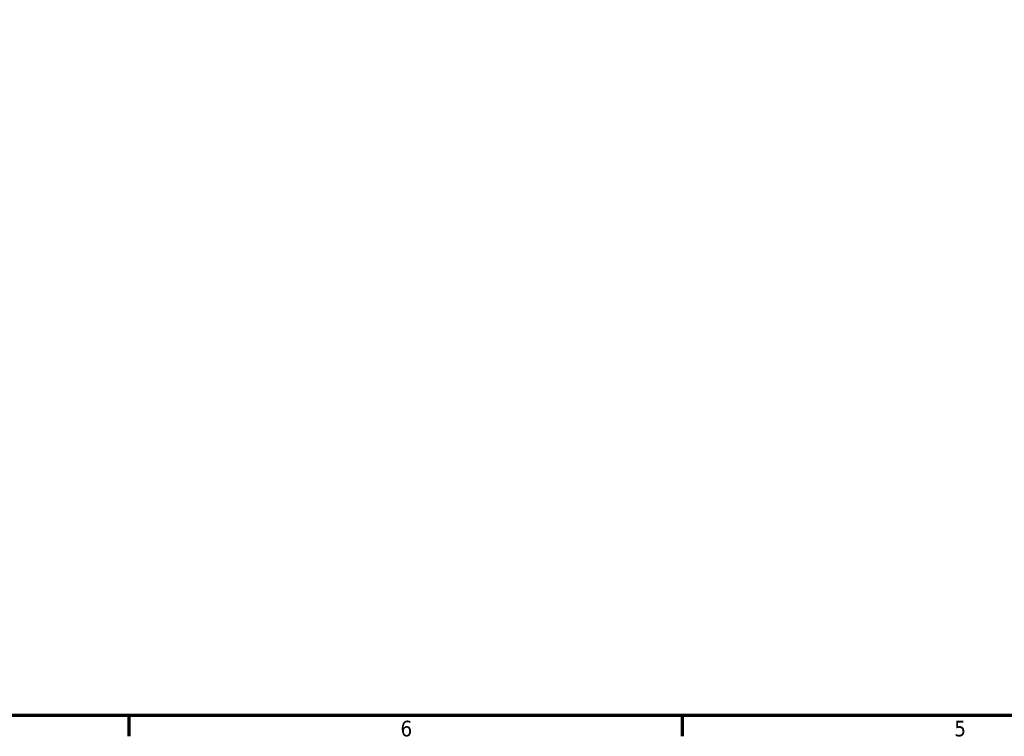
# Model space of a CAD drawing. Header units: inches. Extents: x 0 to 136, y 2 to 86.
# Tile 2 of 27: x 31 to 61, y 3 to 25. Entities that reach past the tile are written whole.
import ezdxf

# ---------------------------------------------------------------- set-up
doc = ezdxf.new("R2010")
doc.units = ezdxf.units.IN
doc.header["$LTSCALE"] = 4
doc.header["$MEASUREMENT"] = 0
doc.layers.add('Border (ANSI)', color=7, linetype='Continuous', lineweight=70)
doc.styles.add('Dimension Text', font='tahoma.ttf')

# ---------------------------------------------------------------- blocks, each defined once
blk = doc.blocks.new('Borders Default Border')
at = {"layer": 'Border (ANSI)'}
for p, q in [((8.5, 1), (8.5, 0.84)), ((12.75, 1), (12.75, 0.84))]:
    blk.add_line(p, q, dxfattribs=at)
at = {"layer": 'Border (ANSI)', "flags": 128}
blk.add_lwpolyline([(0.5, 1), (0.5, 21), (33.5, 21), (33.5, 1), (0.5, 1)], dxfattribs=at)
at = {"layer": 'Border (ANSI)', "char_height": 0.12, "attachment_point": 7, "style": 'Dimension Text'}
for s, insert in [('6', (10.5867, 0.8375)), ('5', (14.8399, 0.8375))]:
    blk.add_mtext(s, dxfattribs=dict(at, insert=insert))

msp = doc.modelspace()

# ---------------------------------------------------------------- block references
at = {"xscale": 4, "yscale": 4, "zscale": 4}
msp.add_blockref('Borders Default Border', (0, 0), dxfattribs=at)

doc.saveas('drawing.dxf')
